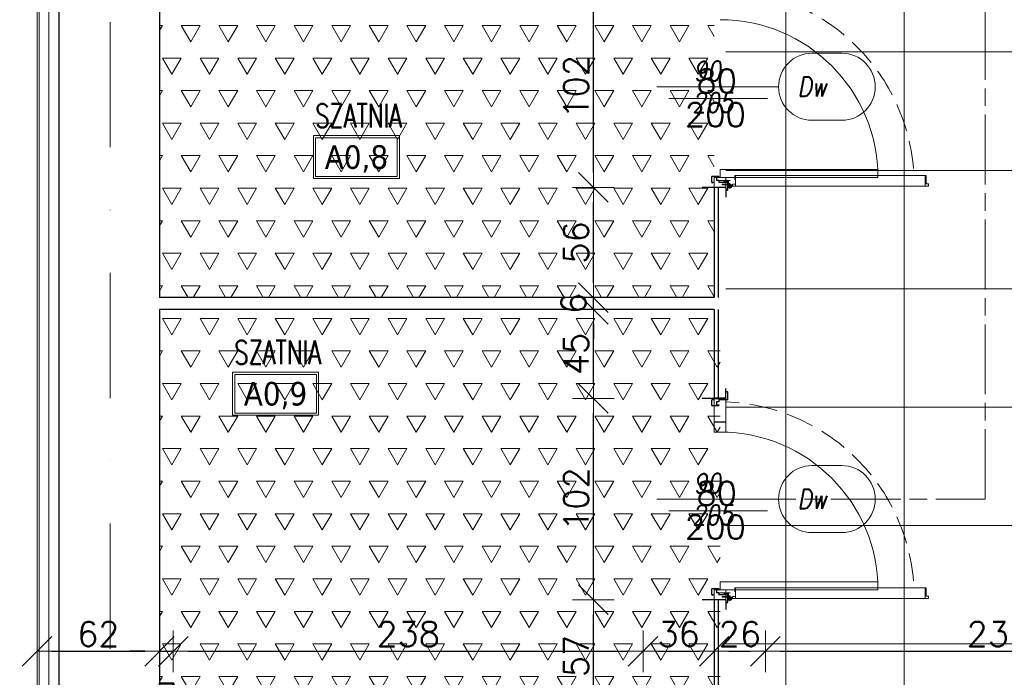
# Model space of a CAD drawing. Header units: millimetres. Extents: x 28291 to 177760, y -399809 to -170937.
# Tile 93 of 256: x 48872 to 49371, y -195557 to -195224. Entities that reach past the tile are written whole.
import ezdxf
from ezdxf.enums import TextEntityAlignment as Align

# ---------------------------------------------------------------- set-up
doc = ezdxf.new("R2010")
doc.units = ezdxf.units.MM
for name, pattern in [('CENTER', [0.6, 0.375, -0.075, 0.075, -0.075]), ('CHAIN', [0.3543, 0.2362, -0.0295, 0.0591, -0.0295]), ('DASHDOT', [25.4, 12.7, -6.35, 0, -6.35]), ('Hidden Line', [391.222223, 282.222223, -109])]:
    doc.linetypes.add(name, pattern=pattern)
doc.layers.get('0').update_dxf_attribs({"lineweight": 0})
for name, color, linetype, lineweight in [('!! 0_ Istn-sciany', 3, 'Continuous', 30), ('!! 0_Opis_pom', 9, 'Continuous', 13), ('!! 1_droga ewakuacyjna', 3, 'CHAIN', 20), ('!! 1_PROJ Sciany', 2, 'Continuous', 40), ('!! 2_Drzwi - nowe remont', 33, 'Continuous', 9), ('!! 2_drzwi opis', 151, 'Continuous', 9), ('!! 2_posadzki gres 2 - komu', 200, 'Continuous', 9), ('!! 2_posadzki winyle 1', 31, 'Continuous', 9), ('!! wymiary osi', 250, 'Continuous', 9), ('0-osie-liniA', 14, 'DASHDOT', 5), ('Dimension (ISO)', 7, 'Continuous', 25)]:
    doc.layers.add(name, color=color, linetype=linetype, lineweight=lineweight)
doc.layers.add('!! 1_tynk zewn nowy wykon.', color=7, linetype='Continuous', lineweight=13, true_color=0x949494)
doc.layers.add('!! 2_remont ocieplenie wykon', color=7, linetype='Continuous', lineweight=13, true_color=0x949494)
doc.layers.add('!! 2_WYBURZENIA DO REMONTU', color=7, linetype='Continuous', lineweight=0, true_color=0x4d4d4d, plot=False)
doc.styles.add('50', font='ROMANS.shx', dxfattribs={"width": 0.8, "height": 10})
doc.styles.add('ARCHETYP', font='romans.shx', dxfattribs={"height": 15})
doc.styles.add('ARIAL', font='tahoma.ttf')
doc.styles.add('Note Text (ISO)', font='tahoma.ttf')
doc.styles.add('TXT', font='simplex.shx')
doc.linetypes.add('ZIGZAG', pattern='A,0.00254,-5.08,[131,ltypeshp.shx,S=5.08,R=0,X=-5.08,Y=0],-10.16,[131,ltypeshp.shx,S=5.08,R=180,X=5.08,Y=0],-5.08', length=20.32254)
doc.dimstyles.new('Default (ISO)', dxfattribs={"dimscale": 5, "dimtxt": 5, "dimasz": 5, "dimexe": 3.175, "dimexo": 0, "dimgap": 0.762, "dimtad": 1, "dimdec": 0, "dimrnd": 1e-08, "dimzin": 0, "dimtxsty": 'Note Text (ISO)', "dimcen": 0.09, "dimdle": 10, "dimclrd": 256, "dimclre": 256, "dimclrt": 256, "dimazin": 0, "dimtfac": 0.70104, "dimtmove": 0, "dimatfit": 3, "dimfxl": 1, "dimtolj": 1, "dimtzin": 0, "dimlwd": -1, "dimlwe": -1, "dimarcsym": 0})
doc.dimstyles.new('DIM50', dxfattribs={"dimscale": 5, "dimtxt": 2.5, "dimasz": 1.5, "dimexe": 0, "dimexo": 0, "dimgap": 0.5, "dimtad": 1, "dimdec": 4, "dimrnd": 0.5, "dimdsep": 46, "dimtxsty": 'TXT', "dimblk1": 'TICK1', "dimblk2": 'TICK1', "dimsah": 1, "dimcen": 0, "dimse1": 1, "dimse2": 1, "dimclrd": 1, "dimclre": 7, "dimclrt": 9, "dimadec": 0, "dimazin": 0, "dimtfac": 1, "dimtdec": 4, "dimtmove": 2, "dimatfit": 3, "dimldrblk": 'TICK1', "dimfxl": 1, "dimtolj": 1, "dimarcsym": 0})

# ---------------------------------------------------------------- blocks, each defined once
blk = doc.blocks.new('BLOK OSI')
at = {"layer": '0-osie-liniA', "ltscale": 5}
blk.add_lwpolyline([(48917.71142, -193635.47368), (48917.71142, -195993.9543)], dxfattribs=at)
blk = doc.blocks.new('zaw-dr-90-p')
at = {"color": 2, "linetype": 'CENTER', "ltscale": 0.2}
for p, q in [((12, 0), (-12, 0)), ((0, 12), (0, -12)), ((24.5, 24), (31, 24)), ((24.5, 19), (31, 19))]:
    blk.add_line(p, q, dxfattribs=at)
at = {"ltscale": 0.2}
for p, q in [((10, 12), (6.5, 12)), ((10, 0), (10, 6.5))]:
    blk.add_line(p, q, dxfattribs=at)
blk.add_lwpolyline([(0, 6.5), (23.5, 6.5, 0.414214), (28, 11), (28, 31), (24.5, 31), (24.5, 11, -0.414214), (23.5, 10), (0, 10, 4.561698), (7.6, 6.5), (4.9, 4.2)], format="xyb", dxfattribs=at)
blk.add_lwpolyline([(-0.2, -0.2), (-2.5, -0.2), (-2.5, 0.2), (-0.2, 0.2), (-0.2, 2.5), (0.2, 2.5), (0.2, 0.2), (2.8, 0.2), (2.8, -0.2), (0.2, -0.2), (0.2, -2.8), (-0.2, -2.8)], close=True)
blk.add_lwpolyline([(10, 10), (10, 39), (6.5, 39), (6.5, 10)], dxfattribs=at)
blk.add_circle((0, 0), 6.5, dxfattribs=at)
blk = doc.blocks.new('drzwi 90- sc 12')
for p, q in [((-13620.32, 20410.16), (-13620.32, 20313.77)), ((-13614.92, 20409.86), (-13620.32, 20409.86)), ((-13616.12, 20410.26), (-13620.22, 20410.26)), ((-13616.12, 20410.26), (-13620, 20410.26)), ((-13618.17, 20410.26), (-13616.22, 20410.26)), ((-13618.17, 20410.26), (-13616.22, 20410.26)), ((-13616.12, 20410.26), (-13616.12, 20411.46)), ((-13616.12, 20411.46), (-13615.02, 20411.46)), ((-13614.92, 20411.36), (-13614.92, 20313.77)), ((-13620.32, 20313.47), (-13620.32, 20317.97)), ((-13614.92, 20312.27), (-13614.92, 20317.97)), ((-13614.92, 20313.77), (-13620.32, 20313.77)), ((-13618.22, 20313.37), (-13620.22, 20313.37)), ((-13618.22, 20313.67), (-13618.22, 20313.37)), ((-13618.22, 20313.67), (-13616.42, 20313.67)), ((-13615.92, 20313.17), (-13615.92, 20312.17)), ((-13615.92, 20312.17), (-13615.02, 20312.17)), ((-13715.57, 20308.32), (-13715.57, 20308.56)), ((-13715.57, 20307.69), (-13715.57, 20308.56)), ((-13715.57, 20307.82), (-13715.57, 20308.56)), ((-13715.57, 20307.72), (-13715.37, 20307.72)), ((-13617.77, 20311.12), (-13617.77, 20305.72)), ((-13617.77, 20311.12), (-13617.77, 20305.72)), ((-13616.17, 20309.92), (-13617.37, 20309.92)), ((-13616.17, 20309.92), (-13616.17, 20311.02)), ((-13715.77, 20301.96), (-13716.27, 20301.96)), ((-13616.77, 20301.96), (-13616.27, 20301.96))]:
    blk.add_line(p, q)
for points in [[(-13665.27, 20284.96), (-13665.27, 20325.83)], [(-13615.57, 20309.64), (-13615.32, 20309.64), (-13615.32, 20309.82), (-13616.32, 20309.82), (-13616.32, 20309.64), (-13615.92, 20309.64)]]:
    blk.add_lwpolyline(points)
at = {"lineweight": 30}
for points in [[(-13716.27, 20308.92), (-13721.27, 20308.92)], [(-13716.27, 20308.92), (-13716.27, 20296.92)], [(-13614.27, 20308.92), (-13609.27, 20308.92)], [(-13614.27, 20308.92), (-13614.27, 20296.92)]]:
    blk.add_lwpolyline(points, dxfattribs=at)
at = {"ltscale": 0.2}
for points in [[(-13715.57, 20307.51), (-13715.57, 20309.48, 0.414214), (-13715.91, 20309.82), (-13719.43, 20309.82, 0.414214), (-13719.77, 20309.48), (-13719.77, 20308.92), (-13719.59, 20308.92), (-13719.59, 20309.48, -0.414214), (-13719.43, 20309.64), (-13716.97, 20309.64)], [(-13716.97, 20309.64), (-13715.91, 20309.64, -0.414214), (-13715.75, 20309.48), (-13715.75, 20307.51)], [(-13715.75, 20307.76), (-13715.75, 20305.58, 0.414214), (-13715.41, 20305.24), (-13714.96, 20305.24, -0.414214), (-13714.8, 20305.08), (-13714.8, 20304.48, 0.414214), (-13714.46, 20304.14), (-13713.28, 20304.14, 0.414214), (-13712.94, 20304.48), (-13712.94, 20305.15, -1), (-13712.75, 20305.15), (-13712.75, 20301.96, -0.414214), (-13712.91, 20301.8), (-13715.43, 20301.8, -0.414214), (-13715.59, 20301.96), (-13715.59, 20302.52), (-13715.77, 20302.52), (-13715.77, 20301.96, 0.414214), (-13715.43, 20301.62), (-13712.91, 20301.62, 0.414214), (-13712.57, 20301.96), (-13712.57, 20305.15, 1), (-13713.12, 20305.15), (-13713.12, 20304.48, -0.414214), (-13713.28, 20304.32), (-13714.46, 20304.32, -0.414214), (-13714.62, 20304.48), (-13714.62, 20305.08, 0.414214), (-13714.96, 20305.42), (-13715.41, 20305.42, -0.414214), (-13715.57, 20305.58), (-13715.57, 20307.64)], [(-13615.92, 20309.64), (-13616.63, 20309.64, 0.414214), (-13616.79, 20309.48), (-13616.79, 20305.58, -0.414214), (-13617.13, 20305.24), (-13617.58, 20305.24, 0.414214), (-13617.74, 20305.08), (-13617.74, 20304.48, -0.414214), (-13618.08, 20304.14), (-13619.26, 20304.14, -0.414214), (-13619.6, 20304.48), (-13619.6, 20305.15, 1), (-13619.79, 20305.15), (-13619.79, 20301.96, 0.414214), (-13619.63, 20301.8), (-13617.11, 20301.8, 0.414214), (-13616.95, 20301.96), (-13616.95, 20302.52), (-13616.77, 20302.52), (-13616.77, 20301.96, -0.414214), (-13617.11, 20301.62), (-13619.63, 20301.62, -0.414214), (-13619.97, 20301.96), (-13619.97, 20305.15, -1), (-13619.42, 20305.15), (-13619.42, 20304.48, 0.414214), (-13619.26, 20304.32), (-13618.08, 20304.32, 0.414214), (-13617.92, 20304.48), (-13617.92, 20305.08, -0.414214), (-13617.58, 20305.42), (-13617.13, 20305.42, 0.414214), (-13616.97, 20305.58), (-13616.97, 20309.48, -0.414214), (-13616.63, 20309.82), (-13613.11, 20309.82, -0.414214), (-13612.77, 20309.48), (-13612.77, 20308.92), (-13612.95, 20308.92), (-13612.95, 20309.48, 0.414214), (-13613.11, 20309.64), (-13615.57, 20309.64)]]:
    blk.add_lwpolyline(points, format="xyb", dxfattribs=at)
blk.add_lwpolyline([(-13616.79, 20308.82), (-13616.97, 20308.82), (-13616.97, 20307.42), (-13616.79, 20307.42)], close=True)
for centre, radius, start, end in [((-13620.22, 20410.16), 0.1, 90, 180), ((-13615.02, 20411.36), 0.1, 0, 90), ((-13620.22, 20313.47), 0.1, 180, 270), ((-13616.42, 20313.17), 0.5, 0, 90), ((-13615.02, 20312.27), 0.1, 270, 0), ((-13616.27, 20311.02), 0.1, 0, 90)]:
    blk.add_arc(centre, radius, start, end)
at = {"linetype": 'Hidden Line', "lineweight": 9, "ltscale": 0.05}
blk.add_arc((-13615.5, 20305.14), 99.12, 94.8005, 177.6944, dxfattribs=at)
at = {"xscale": 0.09999999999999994, "yscale": 0.09999999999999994, "zscale": 0.09999999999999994, "rotation": 180.0000000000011}
blk.add_blockref('zaw-dr-90-p', (-13614.92, 20310.92), dxfattribs=at)
blk = doc.blocks.new('1_ok-opis')
blk.add_line((0, 111.61), (0, 50))
for points in [[(-17, 128.61), (-17, 143.61)], [(17, 128.61), (17, 143.61)]]:
    blk.add_lwpolyline(points)
for centre, start, end in [((0, 143.61), 0, 180), ((0, 128.61), 180, 0)]:
    blk.add_arc(centre, 17, start, end)
at = {"style": 'ARCHETYP'}
for tag, height, rotation, p in [('NR', 12, 90, (0, 136.9)), ('NR', 12, 270, (0, 136.9)), ('SZEROKOŚĆ', 10, 90, (-8, 78.29)), ('WYSOKOŚĆ', 10, 270, (-8, 78.29)), ('SZEROKOŚĆ', 10, 270, (8, 78.29)), ('WYSOKOŚĆ', 10, 90, (8, 78.29))]:
    blk.add_attdef(tag, text='', height=height, rotation=rotation, dxfattribs=at).set_placement(p, align=Align.MIDDLE)
blk = doc.blocks.new('*D1405')
at = {"layer": 'DEFPOINTS', "color": 0, "transparency": 16777216}
for p in [(-689.8, 120.2), (510.2, 120.2), (510.2, 18.8)]:
    blk.add_point(p, dxfattribs=at)
at = {"layer": 'Dimension (ISO)', "transparency": 16777216}
for p, q in [((-689.8, 120.2), (-689.8, 2.9)), ((510.2, 120.2), (510.2, 2.9)), ((-664.8, 18.8), (485.2, 18.8))]:
    blk.add_line(p, q, dxfattribs=at)
for points in [[(-664.8, 22.9), (-664.8, 14.6), (-689.8, 18.8)], [(485.2, 22.9), (485.2, 14.6), (510.2, 18.8)]]:
    blk.add_solid(points, dxfattribs=at)
at = {"layer": 'Dimension (ISO)', "lineweight": 9, "transparency": 16777216, "insert": (-160.6, 48.6), "char_height": 25, "attachment_point": 1, "style": 'Note Text (ISO)'}
blk.add_mtext('\\A1;1200', dxfattribs=at)
blk = doc.blocks.new('TICK1')
at = {"color": 0}
for p, q in [((0, -1.4), (0, 1.4)), ((0, 0), (-1, 0))]:
    blk.add_line(p, q, dxfattribs=at)
at = {"color": 2}
blk.add_line((-1, -1), (1, 1), dxfattribs=at)
blk = doc.blocks.new('*D2209')
at = {"layer": '!! wymiary osi', "color": 1, "lineweight": -2, "transparency": 16777216}
blk.add_line((48805.28, -194310.09), (48805.28, -195629.09), dxfattribs=at)
at = {"layer": 'DEFPOINTS', "color": 0, "transparency": 16777216}
for p in [(48891.21, -194302.59), (48805.28, -195636.59), (48891.21, -195636.59)]:
    blk.add_point(p, dxfattribs=at)
at = {"layer": '!! wymiary osi', "color": 1, "lineweight": -2, "transparency": 16777216, "xscale": 7.5, "yscale": 7.5, "zscale": 7.5}
for p, rotation in [((48805.28, -194302.59), 90), ((48805.28, -195636.59), 270)]:
    blk.add_blockref('TICK1', p, dxfattribs=dict(at, rotation=rotation))
at = {"layer": '!! wymiary osi', "color": 9, "transparency": 16777216, "insert": (48796.53, -194969.59), "char_height": 12.5, "attachment_point": 5, "rotation": 90, "style": 'TXT'}
blk.add_mtext('\\A1;1334', dxfattribs=at)
blk = doc.blocks.new('*D2217')
at = {"layer": '!! wymiary osi', "color": 1, "lineweight": -2, "transparency": 16777216}
blk.add_line((48834.89, -195169.25), (48834.89, -195356.92), dxfattribs=at)
at = {"layer": 'DEFPOINTS', "color": 0, "transparency": 16777216}
for p in [(48942.71, -195161.75), (48834.89, -195364.42), (48942.71, -195364.42)]:
    blk.add_point(p, dxfattribs=at)
at = {"layer": '!! wymiary osi', "color": 1, "lineweight": -2, "transparency": 16777216, "xscale": 7.5, "yscale": 7.5, "zscale": 7.5}
for p, rotation in [((48834.89, -195161.75), 90), ((48834.89, -195364.42), 270)]:
    blk.add_blockref('TICK1', p, dxfattribs=dict(at, rotation=rotation))
at = {"layer": '!! wymiary osi', "color": 9, "transparency": 16777216, "insert": (48826.14, -195263.09), "char_height": 12.5, "attachment_point": 5, "rotation": 90, "style": 'TXT'}
blk.add_mtext('\\A1;202.5', dxfattribs=at)
blk = doc.blocks.new('*D2218')
at = {"layer": '!! wymiary osi', "color": 1, "lineweight": -2, "transparency": 16777216}
for p, q in [((48834.89, -195356.92), (48834.89, -195349.42)), ((48834.89, -195364.42), (48834.89, -195370.42)), ((48834.89, -195377.92), (48834.89, -195385.42))]:
    blk.add_line(p, q, dxfattribs=at)
at = {"layer": 'DEFPOINTS', "color": 0, "transparency": 16777216}
for p in [(48942.71, -195364.42), (48834.89, -195370.42), (48942.71, -195370.42)]:
    blk.add_point(p, dxfattribs=at)
at = {"layer": '!! wymiary osi', "color": 1, "lineweight": -2, "transparency": 16777216, "xscale": 7.5, "yscale": 7.5, "zscale": 7.5}
for p, rotation in [((48834.89, -195364.42), 270), ((48834.89, -195370.42), 90)]:
    blk.add_blockref('TICK1', p, dxfattribs=dict(at, rotation=rotation))
at = {"layer": '!! wymiary osi', "color": 9, "transparency": 16777216, "insert": (48824.89, -195367.42), "char_height": 12.5, "attachment_point": 5, "rotation": 90, "style": 'TXT'}
blk.add_mtext('\\A1;6', dxfattribs=at)
blk = doc.blocks.new('*D2219')
at = {"layer": '!! wymiary osi', "color": 1, "lineweight": -2, "transparency": 16777216}
blk.add_line((48834.89, -195377.92), (48834.89, -195567.09), dxfattribs=at)
at = {"layer": 'DEFPOINTS', "color": 0, "transparency": 16777216}
for p in [(48942.71, -195370.42), (48834.89, -195574.59), (48942.71, -195574.59)]:
    blk.add_point(p, dxfattribs=at)
at = {"layer": '!! wymiary osi', "color": 1, "lineweight": -2, "transparency": 16777216, "xscale": 7.5, "yscale": 7.5, "zscale": 7.5}
for p, rotation in [((48834.89, -195370.42), 90), ((48834.89, -195574.59), 270)]:
    blk.add_blockref('TICK1', p, dxfattribs=dict(at, rotation=rotation))
at = {"layer": '!! wymiary osi', "color": 9, "transparency": 16777216, "insert": (48826.14, -195472.5), "char_height": 12.5, "attachment_point": 5, "rotation": 90, "style": 'TXT'}
blk.add_mtext('\\A1;204', dxfattribs=at)
blk = doc.blocks.new('*D2272')
at = {"layer": '!! wymiary osi', "color": 1, "lineweight": -2, "transparency": 16777216}
blk.add_line((50097.21, -194587.79), (49231.21, -194587.79), dxfattribs=at)
at = {"layer": 'DEFPOINTS', "color": 0, "transparency": 16777216}
for p in [(49223.71, -194587.79), (50104.71, -194639.09), (49223.71, -195576.34)]:
    blk.add_point(p, dxfattribs=at)
at = {"layer": '!! wymiary osi', "color": 1, "lineweight": -2, "transparency": 16777216, "xscale": 7.5, "yscale": 7.5, "zscale": 7.5, "rotation": 180}
blk.add_blockref('TICK1', (49223.71, -194587.79), dxfattribs=at)
at = {"layer": '!! wymiary osi', "color": 1, "lineweight": -2, "transparency": 16777216, "xscale": 7.5, "yscale": 7.5, "zscale": 7.5}
blk.add_blockref('TICK1', (50104.71, -194587.79), dxfattribs=at)
at = {"layer": '!! wymiary osi', "color": 9, "transparency": 16777216, "insert": (49664.21, -194579.04), "char_height": 12.5, "attachment_point": 5, "style": 'TXT'}
blk.add_mtext('\\A1;881', dxfattribs=at)
blk = doc.blocks.new('*D2273')
at = {"layer": '!! wymiary osi', "color": 1, "lineweight": -2, "transparency": 16777216}
for p, q in [((49216.21, -194587.79), (49208.71, -194587.79)), ((49231.21, -194587.79), (49238.71, -194587.79))]:
    blk.add_line(p, q, dxfattribs=at)
at = {"layer": 'DEFPOINTS', "color": 0, "transparency": 16777216}
for p in [(49223.71, -194587.79), (49223.71, -195517.59), (49223.71, -195576.34)]:
    blk.add_point(p, dxfattribs=at)
at = {"layer": '!! wymiary osi', "color": 1, "lineweight": -2, "transparency": 16777216, "xscale": 7.5, "yscale": 7.5, "zscale": 7.5, "rotation": 180}
blk.add_blockref('TICK1', (49223.71, -194587.79), dxfattribs=at)
at = {"layer": '!! wymiary osi', "color": 1, "lineweight": -2, "transparency": 16777216, "xscale": 7.5, "yscale": 7.5, "zscale": 7.5}
blk.add_blockref('TICK1', (49223.71, -194587.79), dxfattribs=at)
at = {"layer": '!! wymiary osi', "color": 9, "transparency": 16777216, "insert": (49223.71, -194577.79), "char_height": 12.5, "attachment_point": 5, "style": 'TXT'}
blk.add_mtext('\\A1;0', dxfattribs=at)
blk = doc.blocks.new('*D2274')
at = {"layer": '!! wymiary osi', "color": 1, "lineweight": -2, "transparency": 16777216}
blk.add_line((49162.53, -195567.09), (49162.53, -195525.09), dxfattribs=at)
at = {"layer": 'DEFPOINTS', "color": 0, "transparency": 16777216}
for p in [(49162.53, -195517.59), (49223.71, -195517.59), (49223.71, -195574.59)]:
    blk.add_point(p, dxfattribs=at)
at = {"layer": '!! wymiary osi', "color": 1, "lineweight": -2, "transparency": 16777216, "xscale": 7.5, "yscale": 7.5, "zscale": 7.5}
for p, rotation in [((49162.53, -195517.59), 90), ((49162.53, -195574.59), 270)]:
    blk.add_blockref('TICK1', p, dxfattribs=dict(at, rotation=rotation))
at = {"layer": '!! wymiary osi', "color": 9, "transparency": 16777216, "insert": (49153.78, -195546.09), "char_height": 12.5, "attachment_point": 5, "rotation": 90, "style": 'TXT'}
blk.add_mtext('\\A1;57', dxfattribs=at)
blk = doc.blocks.new('*D2275')
at = {"layer": '!! wymiary osi', "color": 1, "lineweight": -2, "transparency": 16777216}
blk.add_line((49162.53, -195510.09), (49162.53, -195423.09), dxfattribs=at)
at = {"layer": 'DEFPOINTS', "color": 0, "transparency": 16777216}
for p in [(49162.53, -195415.59), (49223.71, -195415.59), (49223.71, -195517.59)]:
    blk.add_point(p, dxfattribs=at)
at = {"layer": '!! wymiary osi', "color": 1, "lineweight": -2, "transparency": 16777216, "xscale": 7.5, "yscale": 7.5, "zscale": 7.5}
for p, rotation in [((49162.53, -195415.59), 90), ((49162.53, -195517.59), 270)]:
    blk.add_blockref('TICK1', p, dxfattribs=dict(at, rotation=rotation))
at = {"layer": '!! wymiary osi', "color": 9, "transparency": 16777216, "insert": (49153.78, -195466.59), "char_height": 12.5, "attachment_point": 5, "rotation": 90, "style": 'TXT'}
blk.add_mtext('\\A1;102', dxfattribs=at)
blk = doc.blocks.new('*D2276')
at = {"layer": '!! wymiary osi', "color": 1, "lineweight": -2, "transparency": 16777216}
blk.add_line((49162.53, -195408.09), (49162.53, -195377.92), dxfattribs=at)
at = {"layer": 'DEFPOINTS', "color": 0, "transparency": 16777216}
for p in [(49162.53, -195370.42), (49223.71, -195370.42), (49223.71, -195415.59)]:
    blk.add_point(p, dxfattribs=at)
at = {"layer": '!! wymiary osi', "color": 1, "lineweight": -2, "transparency": 16777216, "xscale": 7.5, "yscale": 7.5, "zscale": 7.5}
for p, rotation in [((49162.53, -195370.42), 90), ((49162.53, -195415.59), 270)]:
    blk.add_blockref('TICK1', p, dxfattribs=dict(at, rotation=rotation))
at = {"layer": '!! wymiary osi', "color": 9, "transparency": 16777216, "insert": (49153.78, -195393), "char_height": 12.5, "attachment_point": 5, "rotation": 90, "style": 'TXT'}
blk.add_mtext('\\A1;45', dxfattribs=at)
blk = doc.blocks.new('*D2277')
at = {"layer": '!! wymiary osi', "color": 1, "lineweight": -2, "transparency": 16777216}
for p, q in [((49162.53, -195356.92), (49162.53, -195349.42)), ((49162.53, -195370.42), (49162.53, -195364.42)), ((49162.53, -195377.92), (49162.53, -195385.42))]:
    blk.add_line(p, q, dxfattribs=at)
at = {"layer": 'DEFPOINTS', "color": 0, "transparency": 16777216}
for p in [(49162.53, -195364.42), (49223.71, -195364.42), (49223.71, -195370.42)]:
    blk.add_point(p, dxfattribs=at)
at = {"layer": '!! wymiary osi', "color": 1, "lineweight": -2, "transparency": 16777216, "xscale": 7.5, "yscale": 7.5, "zscale": 7.5}
for p, rotation in [((49162.53, -195364.42), 270), ((49162.53, -195370.42), 90)]:
    blk.add_blockref('TICK1', p, dxfattribs=dict(at, rotation=rotation))
at = {"layer": '!! wymiary osi', "color": 9, "transparency": 16777216, "insert": (49152.53, -195367.42), "char_height": 12.5, "attachment_point": 5, "rotation": 90, "style": 'TXT'}
blk.add_mtext('\\A1;6', dxfattribs=at)
blk = doc.blocks.new('*D2278')
at = {"layer": '!! wymiary osi', "color": 1, "lineweight": -2, "transparency": 16777216}
blk.add_line((49162.53, -195356.92), (49162.53, -195316.09), dxfattribs=at)
at = {"layer": 'DEFPOINTS', "color": 0, "transparency": 16777216}
for p in [(49162.53, -195308.59), (49223.71, -195308.59), (49223.71, -195364.42)]:
    blk.add_point(p, dxfattribs=at)
at = {"layer": '!! wymiary osi', "color": 1, "lineweight": -2, "transparency": 16777216, "xscale": 7.5, "yscale": 7.5, "zscale": 7.5}
for p, rotation in [((49162.53, -195308.59), 90), ((49162.53, -195364.42), 270)]:
    blk.add_blockref('TICK1', p, dxfattribs=dict(at, rotation=rotation))
at = {"layer": '!! wymiary osi', "color": 9, "transparency": 16777216, "insert": (49153.78, -195336.5), "char_height": 12.5, "attachment_point": 5, "rotation": 90, "style": 'TXT'}
blk.add_mtext('\\A1;56', dxfattribs=at)
blk = doc.blocks.new('*D2279')
at = {"layer": '!! wymiary osi', "color": 1, "lineweight": -2, "transparency": 16777216}
blk.add_line((49162.53, -195301.09), (49162.53, -195214.09), dxfattribs=at)
at = {"layer": 'DEFPOINTS', "color": 0, "transparency": 16777216}
for p in [(49162.53, -195206.59), (49223.71, -195206.59), (49223.71, -195308.59)]:
    blk.add_point(p, dxfattribs=at)
at = {"layer": '!! wymiary osi', "color": 1, "lineweight": -2, "transparency": 16777216, "xscale": 7.5, "yscale": 7.5, "zscale": 7.5}
for p, rotation in [((49162.53, -195206.59), 90), ((49162.53, -195308.59), 270)]:
    blk.add_blockref('TICK1', p, dxfattribs=dict(at, rotation=rotation))
at = {"layer": '!! wymiary osi', "color": 9, "transparency": 16777216, "insert": (49153.78, -195257.59), "char_height": 12.5, "attachment_point": 5, "rotation": 90, "style": 'TXT'}
blk.add_mtext('\\A1;102', dxfattribs=at)
blk = doc.blocks.new('*D2291')
at = {"layer": '!! wymiary osi', "color": 1, "lineweight": -2, "transparency": 16777216}
blk.add_line((48888.21, -195543.73), (48935.21, -195543.73), dxfattribs=at)
at = {"layer": 'DEFPOINTS', "color": 0, "transparency": 16777216}
for p in [(48942.71, -195298.71), (48880.71, -195360.71), (48942.71, -195543.73)]:
    blk.add_point(p, dxfattribs=at)
at = {"layer": '!! wymiary osi', "color": 1, "lineweight": -2, "transparency": 16777216, "xscale": 7.5, "yscale": 7.5, "zscale": 7.5, "rotation": 180}
blk.add_blockref('TICK1', (48880.71, -195543.73), dxfattribs=at)
at = {"layer": '!! wymiary osi', "color": 1, "lineweight": -2, "transparency": 16777216, "xscale": 7.5, "yscale": 7.5, "zscale": 7.5}
blk.add_blockref('TICK1', (48942.71, -195543.73), dxfattribs=at)
at = {"layer": '!! wymiary osi', "color": 9, "transparency": 16777216, "insert": (48911.71, -195534.98), "char_height": 12.5, "attachment_point": 5, "style": 'TXT'}
blk.add_mtext('\\A1;62', dxfattribs=at)
blk = doc.blocks.new('*D2292')
at = {"layer": '!! wymiary osi', "color": 1, "lineweight": -2, "transparency": 16777216}
for p, q in [((48935.21, -195543.73), (48927.71, -195543.73)), ((48942.71, -195543.73), (48949.71, -195543.73)), ((48957.21, -195543.73), (48964.71, -195543.73))]:
    blk.add_line(p, q, dxfattribs=at)
at = {"layer": 'DEFPOINTS', "color": 0, "transparency": 16777216}
for p in [(48942.71, -195298.71), (48949.71, -195298.71), (48949.71, -195543.73)]:
    blk.add_point(p, dxfattribs=at)
at = {"layer": '!! wymiary osi', "color": 1, "lineweight": -2, "transparency": 16777216, "xscale": 7.5, "yscale": 7.5, "zscale": 7.5}
blk.add_blockref('TICK1', (48942.71, -195543.73), dxfattribs=at)
at = {"layer": '!! wymiary osi', "color": 1, "lineweight": -2, "transparency": 16777216, "xscale": 7.5, "yscale": 7.5, "zscale": 7.5, "rotation": 180}
blk.add_blockref('TICK1', (48949.71, -195543.73), dxfattribs=at)
at = {"layer": '!! wymiary osi', "color": 9, "transparency": 16777216, "insert": (48946.21, -195566.23), "char_height": 12.5, "attachment_point": 5, "style": 'TXT'}
blk.add_mtext('\\A1;7', dxfattribs=at)
blk = doc.blocks.new('*D2293')
at = {"layer": '!! wymiary osi', "color": 1, "lineweight": -2, "transparency": 16777216}
blk.add_line((48957.21, -195543.73), (49180.21, -195543.73), dxfattribs=at)
at = {"layer": 'DEFPOINTS', "color": 0, "transparency": 16777216}
for p in [(48949.71, -195298.71), (49187.71, -195298.71), (49187.71, -195543.73)]:
    blk.add_point(p, dxfattribs=at)
at = {"layer": '!! wymiary osi', "color": 1, "lineweight": -2, "transparency": 16777216, "xscale": 7.5, "yscale": 7.5, "zscale": 7.5, "rotation": 180}
blk.add_blockref('TICK1', (48949.71, -195543.73), dxfattribs=at)
at = {"layer": '!! wymiary osi', "color": 1, "lineweight": -2, "transparency": 16777216, "xscale": 7.5, "yscale": 7.5, "zscale": 7.5}
blk.add_blockref('TICK1', (49187.71, -195543.73), dxfattribs=at)
at = {"layer": '!! wymiary osi', "color": 9, "transparency": 16777216, "insert": (49068.71, -195534.98), "char_height": 12.5, "attachment_point": 5, "style": 'TXT'}
blk.add_mtext('\\A1;238', dxfattribs=at)
blk = doc.blocks.new('*D2294')
at = {"layer": '!! wymiary osi', "color": 1, "lineweight": -2, "transparency": 16777216}
blk.add_line((49195.21, -195543.73), (49216.21, -195543.73), dxfattribs=at)
at = {"layer": 'DEFPOINTS', "color": 0, "transparency": 16777216}
for p in [(49187.71, -195298.71), (49223.71, -195298.71), (49223.71, -195543.73)]:
    blk.add_point(p, dxfattribs=at)
at = {"layer": '!! wymiary osi', "color": 1, "lineweight": -2, "transparency": 16777216, "xscale": 7.5, "yscale": 7.5, "zscale": 7.5, "rotation": 180}
blk.add_blockref('TICK1', (49187.71, -195543.73), dxfattribs=at)
at = {"layer": '!! wymiary osi', "color": 1, "lineweight": -2, "transparency": 16777216, "xscale": 7.5, "yscale": 7.5, "zscale": 7.5}
blk.add_blockref('TICK1', (49223.71, -195543.73), dxfattribs=at)
at = {"layer": '!! wymiary osi', "color": 9, "transparency": 16777216, "insert": (49205.71, -195534.98), "char_height": 12.5, "attachment_point": 5, "style": 'TXT'}
blk.add_mtext('\\A1;36', dxfattribs=at)
blk = doc.blocks.new('*D2332')
at = {"layer": '!! wymiary osi', "color": 1, "lineweight": -2, "transparency": 16777216}
blk.add_line((49231.21, -195543.73), (49242.21, -195543.73), dxfattribs=at)
at = {"layer": 'DEFPOINTS', "color": 0, "transparency": 16777216}
for p in [(49223.71, -195298.71), (49249.71, -195543.73), (49249.71, -195604.59)]:
    blk.add_point(p, dxfattribs=at)
at = {"layer": '!! wymiary osi', "color": 1, "lineweight": -2, "transparency": 16777216, "xscale": 7.5, "yscale": 7.5, "zscale": 7.5, "rotation": 180}
blk.add_blockref('TICK1', (49223.71, -195543.73), dxfattribs=at)
at = {"layer": '!! wymiary osi', "color": 1, "lineweight": -2, "transparency": 16777216, "xscale": 7.5, "yscale": 7.5, "zscale": 7.5}
blk.add_blockref('TICK1', (49249.71, -195543.73), dxfattribs=at)
at = {"layer": '!! wymiary osi', "color": 9, "transparency": 16777216, "insert": (49236.71, -195534.98), "char_height": 12.5, "attachment_point": 5, "style": 'TXT'}
blk.add_mtext('\\A1;26', dxfattribs=at)
blk = doc.blocks.new('*D2333')
at = {"layer": '!! wymiary osi', "color": 1, "lineweight": -2, "transparency": 16777216}
blk.add_line((49257.21, -195543.73), (49478.21, -195543.73), dxfattribs=at)
at = {"layer": 'DEFPOINTS', "color": 0, "transparency": 16777216}
for p in [(49485.71, -195543.73), (49249.71, -195604.59), (49485.71, -195604.59)]:
    blk.add_point(p, dxfattribs=at)
at = {"layer": '!! wymiary osi', "color": 1, "lineweight": -2, "transparency": 16777216, "xscale": 7.5, "yscale": 7.5, "zscale": 7.5, "rotation": 180}
blk.add_blockref('TICK1', (49249.71, -195543.73), dxfattribs=at)
at = {"layer": '!! wymiary osi', "color": 1, "lineweight": -2, "transparency": 16777216, "xscale": 7.5, "yscale": 7.5, "zscale": 7.5}
blk.add_blockref('TICK1', (49485.71, -195543.73), dxfattribs=at)
at = {"layer": '!! wymiary osi', "color": 9, "transparency": 16777216, "insert": (49367.71, -195534.98), "char_height": 12.5, "attachment_point": 5, "style": 'TXT'}
blk.add_mtext('\\A1;236', dxfattribs=at)
blk = doc.blocks.new('A$C11ef928a')
at = {"layer": 'Dimension (ISO)', "lineweight": 9}
dim = blk.add_linear_dim(base=(510.2, 18.8), p1=(-689.8, 120.2), p2=(510.2, 120.2), angle=180, dimstyle='Default (ISO)', override={"dimdec": 0, "dimlfac": 1, "dimtp": 0, "dimtm": 0, "dimtdec": 2, "dimtofl": 0, "dimatfit": 1}, dxfattribs=at)
dim.commit()
dim.dimension.update_dxf_attribs({"geometry": '*D1405', "text_midpoint": (-125.7, 18.8), "dimtype": 128})

msp = doc.modelspace()

# ---------------------------------------------------------------- hatches: boundary and pattern name
at = {"layer": '!! 2_posadzki gres 2 - komu', "linetype": 'Continuous'}
h = msp.add_hatch(dxfattribs=at)
h.set_pattern_fill('_USER', color=256, scale=60, double=1, pattern_type=0)
h.set_pattern_definition([(0, (0, 0), (0, 60), []), (90, (0, 0), (-60, 4e-15), [])])
h.paths.add_polyline_path([(50104.71142, -194926.5883), (50104.71142, -194651.5883), (48942.71142, -194651.5883), (48942.71142, -194908.5883), (49023.71142, -194908.5883), (49023.71142, -194926.5883), (49229.71142, -194926.5883), (49229.71142, -195574.5883), (49505.71142, -195574.5883), (49505.71142, -194926.5883), (49562.71142, -194926.5883), (49562.71142, -194908.5883), (49624.71142, -194908.5883), (49624.71142, -194926.5883)])
at = {"layer": '!! 2_posadzki winyle 1'}
h = msp.add_hatch(dxfattribs=at)
h.set_pattern_fill('TRIANG', color=256, scale=2, style=0)
h.paths.add_polyline_path([(48942.71142, -195161.75497), (49223.71142, -195161.75497), (49223.71142, -195364.42164), (48942.71142, -195364.42164)])
h = msp.add_hatch(dxfattribs=at)
h.set_pattern_fill('TRIANG', color=256, scale=2, style=0)
h.paths.add_polyline_path([(48942.71142, -195370.42164), (49226.71142, -195370.42164), (49226.71142, -195574.5883), (48942.71142, -195574.5883)])

# ---------------------------------------------------------------- linework, layer by layer
at = {"layer": '!! 0_ Istn-sciany'}
for p, q in [((48891.71142, -194313.5883), (48891.71142, -195625.5883)), ((48942.71142, -195161.75497), (48942.71142, -195364.42164)), ((48942.71142, -195370.42164), (48942.71142, -195574.5883))]:
    msp.add_line(p, q, dxfattribs=at)
for points in [[(49223.71142, -195308.5883), (49223.71142, -195364.42164)], [(49229.71142, -195308.5883), (49223.71142, -195308.5883)], [(49225.71142, -195308.5883), (49225.71142, -195364.42164)], [(49223.71142, -195364.42164), (48942.71142, -195364.42164)], [(49223.71142, -195370.42164), (48942.71142, -195370.42164)], [(49223.71142, -195370.42164), (49223.71142, -195415.58822)], [(49225.71142, -195370.42164), (49225.71142, -195415.58822)], [(49229.71142, -195427.5883), (49223.71142, -195427.5883)], [(49223.71142, -195517.5883), (49223.71142, -195574.5883)], [(49229.71142, -195517.5883), (49223.71142, -195517.5883)], [(49225.71142, -195517.5883), (49225.71142, -195574.5883)]]:
    msp.add_lwpolyline(points, dxfattribs=at)
at = {"layer": '!! 0_Opis_pom', "ltscale": 0.7}
for points in [[(49020.74308, -195304.09363), (49064.26308, -195304.09363), (49064.26308, -195282.33363), (49020.74308, -195282.33363)], [(49021.83108, -195303.00563), (49063.17508, -195303.00563), (49063.17508, -195283.42163), (49021.83108, -195283.42163)], [(48979.74444, -195424.03723), (49023.26444, -195424.03723), (49023.26444, -195402.27723), (48979.74444, -195402.27723)], [(48980.83244, -195422.94923), (49022.17644, -195422.94923), (49022.17644, -195403.36523), (48980.83244, -195403.36523)]]:
    msp.add_lwpolyline(points, close=True, dxfattribs=at)
at = {"layer": '!! 1_droga ewakuacyjna', "ltscale": 150}
msp.add_lwpolyline([(49229.71142, -195466.58826), (49361.06958, -195466.58826), (49361.06958, -194786.15583), (50002.38268, -194786.15583), (50002.38268, -194926.5883)], dxfattribs=at)
at = {"layer": '!! 1_PROJ Sciany'}
msp.add_lwpolyline([(49229.71142, -195415.58822), (49223.71142, -195415.58822)], dxfattribs=at)
at = {"layer": '!! 1_tynk zewn nowy wykon.'}
for points in [[(48954.71142, -195636.5883), (48880.71142, -195636.5883), (48880.71142, -194302.5883), (48954.71142, -194302.5883)], [(48954.71142, -195635.5883), (48881.71142, -195635.5883), (48881.71142, -194303.5883), (48954.71142, -194303.5883)]]:
    msp.add_lwpolyline(points, dxfattribs=at)
at = {"layer": '!! 2_remont ocieplenie wykon', "linetype": 'ZIGZAG', "ltscale": 0.75}
msp.add_lwpolyline([(48954.71142, -195630.5883), (48886.71142, -195630.5883), (48886.71142, -194308.5883), (48954.71142, -194308.5883)], dxfattribs=at)
at = {"layer": '!! 2_WYBURZENIA DO REMONTU'}
for points in [[(49250.71142, -195263.5883), (49200.71142, -195263.5883)], [(49223.71142, -195415.95358), (49223.71142, -195427.5883)], [(49229.71142, -195415.84501), (49229.71142, -195427.5883)], [(49250.71142, -195472.5883), (49200.71142, -195472.5883)]]:
    msp.add_lwpolyline(points, dxfattribs=at)
for points in [[(49306.71142, -195299.5883), (49226.71142, -195299.5883), (49226.71142, -195303.5883), (49306.71142, -195303.5883)], [(49229.71142, -195303.5883), (49229.71142, -195308.5883), (49223.71142, -195308.5883), (49223.71142, -195303.5883)], [(49229.71142, -195432.5883), (49229.71142, -195427.5883), (49223.71142, -195427.5883), (49223.71142, -195432.5883)], [(49306.71142, -195508.5883), (49226.71142, -195508.5883), (49226.71142, -195512.5883), (49306.71142, -195512.5883)], [(49229.71142, -195512.5883), (49229.71142, -195517.5883), (49223.71142, -195517.5883), (49223.71142, -195512.5883)]]:
    msp.add_lwpolyline(points, close=True, dxfattribs=at)
for centre in [(49226.71142, -195303.5883), (49226.71142, -195512.5883)]:
    msp.add_arc(centre, 80, 360, 90, dxfattribs=at)

# ---------------------------------------------------------------- block references
at = {"layer": '!! 0_ Istn-sciany'}
msp.add_blockref('BLOK OSI', (0, 63), dxfattribs=at)
at = {"layer": '!! 2_Drzwi - nowe remont', "rotation": 270}
for p in [(28920.78708, -208922.85793), (28920.78709, -209131.85793)]:
    msp.add_blockref('drzwi 90- sc 12', p, dxfattribs=at)
at = {"layer": '!! 2_drzwi opis'}
ref = msp.add_blockref('1_ok-opis', (49144.71971, -195257.58826), dxfattribs=dict(at, xscale=-1, rotation=269.9999963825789))
ref.add_attrib('WYSOKOŚĆ', '90 ', dxfattribs={"layer": '0', "height": 10, "rotation": 359.9999964, "style": '50', "oblique": 10, "width": 0.8}).set_placement((49223.01056, -195249.58826), align=Align.MIDDLE)
ref.add_attrib('SZEROKOŚĆ', '205', dxfattribs={"layer": '0', "height": 10, "rotation": 359.9999964, "style": '50', "oblique": 10, "width": 0.8}).set_placement((49223.01056, -195265.58826), align=Align.MIDDLE)
ref.add_attrib('NR', 'Dw', dxfattribs={"layer": '0', "height": 10, "rotation": 359.9999964, "style": '50', "oblique": 10, "width": 0.8}).set_placement((49273.33095, -195257.58827), align=Align.MIDDLE)
ref = msp.add_blockref('1_ok-opis', (49144.71971, -195466.58826), dxfattribs=dict(at, xscale=-1, rotation=269.9999963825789))
ref.add_attrib('WYSOKOŚĆ', '90 ', dxfattribs={"layer": '0', "height": 10, "rotation": 359.9999964, "style": '50', "oblique": 10, "width": 0.8}).set_placement((49223.01056, -195458.58826), align=Align.MIDDLE)
ref.add_attrib('SZEROKOŚĆ', '205', dxfattribs={"layer": '0', "height": 10, "rotation": 359.9999964, "style": '50', "oblique": 10, "width": 0.8}).set_placement((49223.01056, -195474.58826), align=Align.MIDDLE)
ref.add_attrib('NR', 'Dw', dxfattribs={"layer": '0', "height": 10, "rotation": 359.9999964, "style": '50', "oblique": 10, "width": 0.8}).set_placement((49273.33095, -195466.58827), align=Align.MIDDLE)
at = {"xscale": -0.1, "yscale": 0.1, "zscale": 0.1, "rotation": 90}
msp.add_blockref('A$C11ef928a', (82225.12684, -195364.3052), dxfattribs=at)

# ---------------------------------------------------------------- texts
at = {"layer": '!! 0_Opis_pom', "ltscale": 0.7, "style": 'TXT', "width": 0.7}
for p in [(49043.61821, -195278.28732), (49002.61957, -195398.23091)]:
    msp.add_text('SZATNIA', height=12, dxfattribs=at).set_placement(p, align=Align.CENTER)
at = {"layer": '!! 0_Opis_pom', "ltscale": 0.7, "style": 'ARIAL'}
for tag, p in [('A0,8', (49042.50308, -195293.21363)), ('A0,9', (49001.50444, -195413.15723))]:
    msp.add_attdef(tag, text='', height=11.968, dxfattribs=at).set_placement(p, align=Align.MIDDLE_CENTER)
at = {"layer": '!! 2_WYBURZENIA DO REMONTU', "style": 'ARCHETYP'}
for s, p in [('80', (49214.68862, -195260.5883)), ('200', (49208.90735, -195277.73544)), ('80', (49214.68862, -195469.5883)), ('200', (49208.90735, -195486.73544))]:
    msp.add_text(s, height=12, rotation=360, dxfattribs=at).set_placement(p)

# ---------------------------------------------------------------- dimensions: what is measured, and where the dimension line sits
at = {"layer": '!! wymiary osi'}
for base, p1, p2, picture, middle in [((48805.2752, -195636.5883), (48891.21142, -194302.5883), (48891.21142, -195636.5883), '*D2209', (48796.5252, -194969.5883)), ((48834.89139, -195364.42164), (48942.71142, -195161.75497), (48942.71142, -195364.42164), '*D2217', (48826.14139, -195263.0883)), ((49162.52717, -195206.58822), (49223.71143, -195308.5883), (49223.71142, -195206.58822), '*D2279', (49153.77717, -195257.58826)), ((49162.52717, -195308.5883), (49223.71142, -195364.42164), (49223.71143, -195308.5883), '*D2278', (49153.77717, -195336.50497)), ((48834.89139, -195370.42164), (48942.71142, -195364.42164), (48942.71142, -195370.42164), '*D2218', (48824.89139, -195367.42164)), ((49162.52717, -195364.42164), (49223.71142, -195370.42164), (49223.71142, -195364.42164), '*D2277', (49152.52717, -195367.42164)), ((48834.89139, -195574.5883), (48942.71142, -195370.42164), (48942.71142, -195574.5883), '*D2219', (48826.14139, -195472.50497)), ((49162.52717, -195370.42164), (49223.71142, -195415.58822), (49223.71142, -195370.42164), '*D2276', (49153.77717, -195393.00493)), ((49162.52717, -195415.58822), (49223.71142, -195517.5883), (49223.71142, -195415.58822), '*D2275', (49153.77717, -195466.58826)), ((49162.52717, -195517.5883), (49223.71142, -195574.5883), (49223.71142, -195517.5883), '*D2274', (49153.77717, -195546.0883))]:
    dim = msp.add_linear_dim(base=base, p1=p1, p2=p2, angle=90, dimstyle='DIM50', dxfattribs=at)
    dim.commit()
    dim.dimension.update_dxf_attribs({"geometry": picture, "text_midpoint": middle})
for base, p1, p2, picture, middle in [((49223.7114244, -194587.7887195), (49223.7114245, -195576.338872), (49223.7114244, -195517.5883028), '*D2273', (49223.7114245, -194577.7887195)), ((49223.71142, -194587.78872), (50104.71142, -194639.0883), (49223.71142, -195576.33887), '*D2272', (49664.21142, -194579.03872)), ((48942.71142, -195543.72628), (48880.71142, -195360.7095), (48942.71142, -195298.7095), '*D2291', (48911.71142, -195534.97628)), ((48949.71142, -195543.72628), (48942.71142, -195298.7095), (48949.71142, -195298.7095), '*D2292', (48946.21142, -195566.22628)), ((49187.71142, -195543.72628), (48949.71142, -195298.7095), (49187.71142, -195298.7095), '*D2293', (49068.71142, -195534.97628)), ((49223.71142, -195543.72628), (49187.71142, -195298.7095), (49223.71142, -195298.7095), '*D2294', (49205.71142, -195534.97628)), ((49249.71142, -195543.72628), (49223.71142, -195298.7095), (49249.71142, -195604.5883), '*D2332', (49236.71142, -195534.97628)), ((49485.71142, -195543.72628), (49249.71142, -195604.5883), (49485.71142, -195604.5883), '*D2333', (49367.71142, -195534.97628))]:
    dim = msp.add_linear_dim(base=base, p1=p1, p2=p2, dimstyle='DIM50', dxfattribs=at)
    dim.commit()
    dim.dimension.update_dxf_attribs({"geometry": picture, "text_midpoint": middle})

doc.saveas('drawing.dxf')
